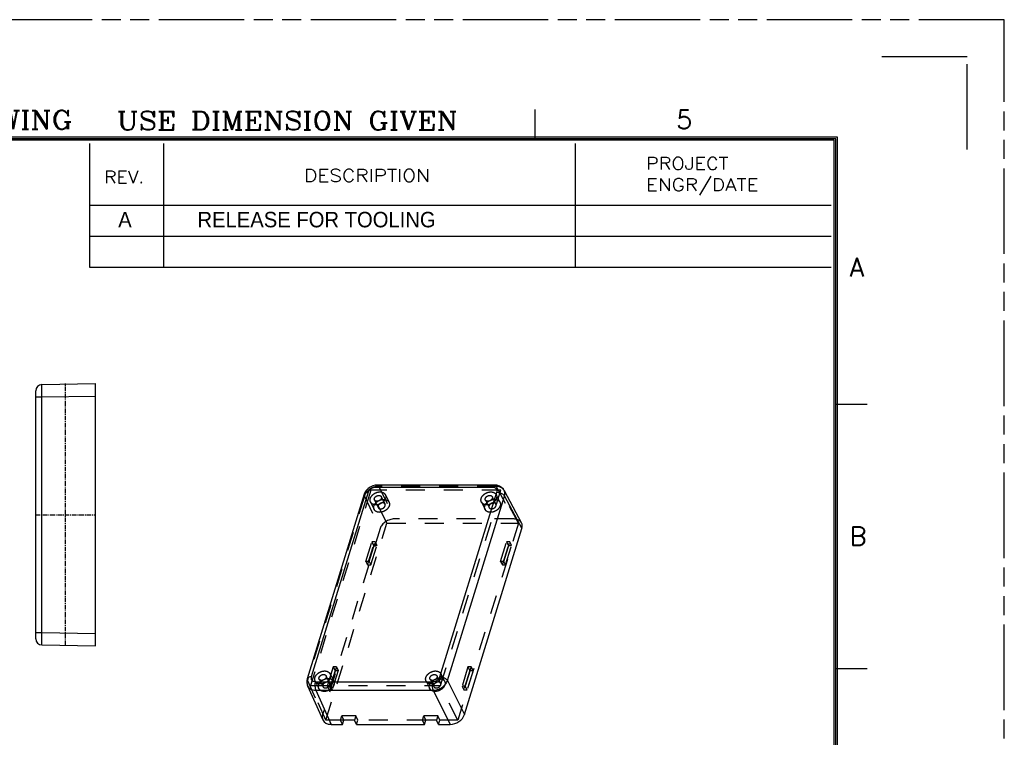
# Model space of a CAD drawing. Header units: millimetres. Extents: x 1261 to 1558, y 771 to 1231.
# Tile 49 of 105: x 1399 to 1558, y 865 to 981. Entities that reach past the tile are written whole.
import ezdxf
from ezdxf.enums import TextEntityAlignment as Align

# ---------------------------------------------------------------- set-up
doc = ezdxf.new("R2010")
doc.units = ezdxf.units.MM
doc.header["$LTSCALE"] = 30.734
for name, pattern in [('CENTER', [0.6, 0.375, -0.075, 0.075, -0.075]), ('HIDDEN', [0.2, 0.1, -0.1]), ('PHANTOM', [0.8, 0.45, -0.05, 0.1, -0.05, 0.1, -0.05])]:
    doc.linetypes.add(name, pattern=pattern)
doc.layers.get('0').update_dxf_attribs({"linetype": 'CONTINUOUS'})
doc.layers.get('Defpoints').update_dxf_attribs({"linetype": 'CONTINUOUS'})
doc.layers.add('DEFAULT_2', color=8, linetype='HIDDEN')
doc.layers.add('dim', color=82, linetype='CONTINUOUS', lineweight=9)
doc.styles.add('CENTURY', font='ROMANC.shx')
doc.styles.add('CHINESE', font='PMingLiU.ttf')
doc.styles.add('SIMPLEX', font='SIMPLEX.shx', dxfattribs={"width": 0.8})

msp = doc.modelspace()

# ---------------------------------------------------------------- linework, layer by layer
at = {"color": 3, "linetype": 'Continuous'}
for p, q in [((1482.38, 961.3), (1482.38, 966.3)), ((1536.1, 918.55), (1531.1, 918.55)), ((1536.1, 875.8), (1531.1, 875.8))]:
    msp.add_line(p, q, dxfattribs=at)
at = {"linetype": 'Continuous'}
for p, q in [((1531.28, 961.8), (1288.28, 961.8)), ((1531.03, 961.55), (1288.53, 961.55)), ((1530.78, 961.3), (1288.78, 961.3)), ((1410.28, 960.8), (1410.28, 940.8)), ((1422.28, 960.8), (1422.28, 940.8)), ((1488.88, 960.8), (1488.88, 940.8)), ((1530.78, 790.3), (1530.78, 961.3)), ((1531.03, 790.05), (1531.03, 961.55)), ((1531.28, 789.8), (1531.28, 961.8)), ((1410.28, 950.8), (1530.28, 950.8)), ((1410.28, 945.8), (1530.28, 945.8)), ((1410.28, 940.8), (1530.28, 940.8))]:
    msp.add_line(p, q, dxfattribs=at)
at = {"color": 7, "linetype": 'Continuous'}
for p, q in [((1401.6, 880.69), (1401.6, 920.79)), ((1402.58, 921.79), (1411.25, 921.94)), ((1411.25, 879.54), (1411.25, 921.94)), ((1401.6, 919.79), (1402.58, 919.79)), ((1402.58, 919.79), (1411.25, 919.94)), ((1402.58, 881.69), (1402.58, 919.79)), ((1455.08, 904.67), (1454.86, 904.33)), ((1455.37, 904.97), (1455.08, 904.67)), ((1455.72, 905.22), (1455.37, 904.97)), ((1456.12, 905.4), (1455.72, 905.22)), ((1456.53, 905.51), (1456.12, 905.4)), ((1456.86, 905.53), (1456.53, 905.51)), ((1475.53, 905.15), (1456.56, 905.15)), ((1475.83, 905.53), (1456.86, 905.53)), ((1476.21, 905.5), (1475.83, 905.53)), ((1476.62, 905.37), (1476.21, 905.5)), ((1476.97, 905.15), (1476.62, 905.37)), ((1477.25, 904.85), (1476.97, 905.15)), ((1477.36, 904.68), (1477.25, 904.85)), ((1477.36, 904.68), (1480.18, 899.4)), ((1454.74, 904.04), (1445.52, 874.2)), ((1455.39, 904.37), (1446.17, 874.53)), ((1454.86, 904.33), (1454.74, 904.04)), ((1466.98, 874.53), (1476.21, 904.37)), ((1468.2, 873.92), (1477.43, 903.76)), ((1477.43, 903.76), (1480.25, 898.49)), ((1470.95, 868.41), (1480.25, 898.49)), ((1401.6, 881.69), (1402.58, 881.69)), ((1402.58, 881.69), (1411.25, 881.54)), ((1402.58, 879.69), (1411.25, 879.54)), ((1445.46, 873.93), (1445.45, 873.56)), ((1445.45, 873.56), (1445.52, 873.22)), ((1445.52, 874.2), (1445.46, 873.93)), ((1445.52, 873.22), (1445.58, 873.07)), ((1445.58, 873.07), (1448.05, 867.56)), ((1446.85, 873.74), (1465.82, 873.74)), ((1468.2, 873.92), (1470.95, 868.41)), ((1446.91, 872.35), (1449.37, 866.84)), ((1446.91, 872.35), (1465.88, 872.35)), ((1465.88, 872.35), (1468.63, 866.84)), ((1449.37, 866.84), (1451.24, 866.84)), ((1453.19, 867.54), (1450.91, 867.54)), ((1451.24, 866.84), (1450.91, 867.54)), ((1451.24, 866.84), (1451.45, 867.53)), ((1451.45, 867.53), (1451.45, 867.54)), ((1453.52, 866.84), (1453.19, 867.54)), ((1453.52, 866.84), (1464.48, 866.84)), ((1466.43, 867.54), (1464.15, 867.54)), ((1464.48, 866.84), (1464.15, 867.54)), ((1464.48, 866.84), (1464.69, 867.53)), ((1464.69, 867.53), (1464.69, 867.54)), ((1466.76, 866.84), (1466.43, 867.54)), ((1466.76, 866.84), (1468.63, 866.84))]:
    msp.add_line(p, q, dxfattribs=at)
at = {"color": 1, "linetype": 'CENTER', "ltscale": 0.063802}
for p, q in [((1406.42, 879.54), (1406.42, 921.94)), ((1401.6, 900.74), (1411.25, 900.74))]:
    msp.add_line(p, q, dxfattribs=at)
at = {"color": 7, "linetype": 'Continuous'}
for centre, start, end in [((1402.6, 920.79), 91, 180), ((1402.6, 880.69), 180, 269)]:
    msp.add_arc(centre, 1, start, end, dxfattribs=at)
for centre, ratio, start_param, end_param in [((1478.4, 898.49), 0.721287, -0.59731, 0.025437), ((1469.11, 868.41), 0.721696, -2.167751, -0.59726), ((1449.86, 868.41), 0.721287, 3.116384, 4.114774)]:
    msp.add_ellipse(centre, major_axis=(1.8, 0.88), ratio=ratio, start_param=start_param, end_param=end_param, dxfattribs=at)
for points, knots in [([(1402.58, 919.79), (1402.58, 919.92), (1402.58, 920.17), (1402.57, 920.54), (1402.57, 920.84), (1402.57, 921.05), (1402.57, 921.2), (1402.57, 921.33), (1402.57, 921.45), (1402.57, 921.55), (1402.57, 921.63), (1402.57, 921.69), (1402.58, 921.73), (1402.58, 921.75), (1402.58, 921.77), (1402.58, 921.78), (1402.58, 921.78), (1402.58, 921.79), (1402.58, 921.79)], [0, 0, 0, 0, 0.195056, 0.382613, 0.555467, 0.634274, 0.706977, 0.772867, 0.831322, 0.881766, 0.923729, 0.956792, 0.96989, 0.980653, 0.989053, 0.995075, 0.998715, 1, 1, 1, 1]), ([(1456.56, 905.15), (1456.43, 905.15), (1456.24, 905.12), (1456, 905.03), (1455.68, 904.84), (1455.46, 904.6), (1455.39, 904.37)], [0, 0, 0, 0, 0.254722, 0.387285, 0.519952, 1, 1, 1, 1]), ([(1456.56, 905.15), (1456.57, 905.21), (1456.61, 905.31), (1456.68, 905.43), (1456.76, 905.51), (1456.83, 905.53), (1456.86, 905.53)], [0, 0, 0, 0, 0.3325, 0.607154, 0.823608, 1, 1, 1, 1]), ([(1475.53, 905.15), (1475.54, 905.21), (1475.58, 905.31), (1475.65, 905.43), (1475.73, 905.51), (1475.8, 905.53), (1475.83, 905.53)], [0, 0, 0, 0, 0.3325, 0.607154, 0.823608, 1, 1, 1, 1]), ([(1476.21, 904.37), (1476.24, 904.47), (1476.25, 904.62), (1476.19, 904.81), (1476.11, 904.93), (1476, 905.03), (1475.81, 905.13), (1475.64, 905.15), (1475.53, 905.15)], [0, 0, 0, 0, 0.245307, 0.361322, 0.477167, 0.596747, 0.723097, 1, 1, 1, 1]), ([(1477.43, 903.76), (1477.47, 903.91), (1477.51, 904.16), (1477.45, 904.47), (1477.4, 904.61), (1477.36, 904.68)], [0, 0, 0, 0, 0.516562, 0.760631, 1, 1, 1, 1]), ([(1455.39, 904.37), (1455.31, 904.37), (1455.17, 904.36), (1454.97, 904.3), (1454.82, 904.19), (1454.76, 904.09), (1454.74, 904.04)], [0, 0, 0, 0, 0.303747, 0.569975, 0.797786, 1, 1, 1, 1]), ([(1476.21, 904.37), (1476.33, 904.37), (1476.58, 904.34), (1476.94, 904.21), (1477.23, 904.02), (1477.38, 903.85), (1477.43, 903.76)], [0, 0, 0, 0, 0.26392, 0.535218, 0.787313, 1, 1, 1, 1]), ([(1402.58, 879.69), (1402.58, 879.69), (1402.58, 879.7), (1402.58, 879.7), (1402.58, 879.72), (1402.58, 879.73), (1402.58, 879.75), (1402.57, 879.79), (1402.57, 879.85), (1402.57, 879.93), (1402.57, 880.03), (1402.57, 880.15), (1402.57, 880.28), (1402.57, 880.43), (1402.57, 880.64), (1402.57, 880.94), (1402.58, 881.31), (1402.58, 881.56), (1402.58, 881.69)], [0, 0, 0, 0, 0.001285, 0.004925, 0.010947, 0.019346, 0.03011, 0.043208, 0.076271, 0.118234, 0.168678, 0.227133, 0.293023, 0.365726, 0.444533, 0.617387, 0.804944, 1, 1, 1, 1]), ([(1446.17, 874.53), (1446.09, 874.53), (1445.94, 874.51), (1445.75, 874.45), (1445.6, 874.35), (1445.54, 874.25), (1445.52, 874.2)], [0, 0, 0, 0, 0.303759, 0.569987, 0.797788, 1, 1, 1, 1]), ([(1446.17, 874.53), (1446.14, 874.43), (1446.13, 874.28), (1446.18, 874.09), (1446.26, 873.97), (1446.38, 873.87), (1446.57, 873.77), (1446.74, 873.74), (1446.85, 873.74)], [0, 0, 0, 0, 0.245307, 0.361322, 0.477167, 0.596747, 0.723097, 1, 1, 1, 1]), ([(1465.82, 873.74), (1465.95, 873.74), (1466.14, 873.78), (1466.38, 873.87), (1466.69, 874.05), (1466.91, 874.3), (1466.98, 874.53)], [0, 0, 0, 0, 0.254722, 0.387285, 0.519952, 1, 1, 1, 1]), ([(1466.98, 874.53), (1467.11, 874.53), (1467.36, 874.49), (1467.72, 874.37), (1468.01, 874.18), (1468.16, 874.01), (1468.2, 873.92)], [0, 0, 0, 0, 0.26392, 0.535218, 0.787313, 1, 1, 1, 1]), ([(1445.58, 873.07), (1445.63, 872.96), (1445.77, 872.75), (1446.08, 872.52), (1446.47, 872.38), (1446.76, 872.35), (1446.91, 872.35)], [0, 0, 0, 0, 0.226302, 0.464068, 0.721231, 1, 1, 1, 1]), ([(1446.85, 873.74), (1446.81, 873.63), (1446.77, 873.39), (1446.76, 873.02), (1446.8, 872.67), (1446.86, 872.44), (1446.91, 872.35)], [0, 0, 0, 0, 0.246569, 0.51766, 0.779383, 1, 1, 1, 1]), ([(1465.82, 873.74), (1465.79, 873.63), (1465.74, 873.39), (1465.73, 873.02), (1465.77, 872.67), (1465.83, 872.44), (1465.88, 872.35)], [0, 0, 0, 0, 0.246569, 0.51766, 0.779383, 1, 1, 1, 1]), ([(1465.88, 872.35), (1466.13, 872.35), (1466.64, 872.44), (1467.33, 872.78), (1467.89, 873.28), (1468.14, 873.7), (1468.2, 873.92)], [0, 0, 0, 0, 0.253131, 0.516415, 0.77055, 1, 1, 1, 1])]:
    msp.add_open_spline(points, degree=3, knots=knots, dxfattribs=at)
at = {"layer": 'DEFAULT_2', "color": 8, "linetype": 'HIDDEN'}
for p, q in [((1455.82, 904.71), (1446.05, 873.1)), ((1458.39, 899.37), (1455.82, 904.71)), ((1476.86, 904.71), (1455.82, 904.71)), ((1457.1, 905.33), (1459.64, 900.06)), ((1476.07, 905.33), (1457.1, 905.33)), ((1467.09, 873.1), (1476.86, 904.71)), ((1476.07, 905.33), (1478.89, 900.06)), ((1479.71, 899.37), (1476.86, 904.71)), ((1454.77, 903.76), (1445.55, 873.92)), ((1454.77, 903.76), (1457.31, 898.49)), ((1456.41, 903.12), (1457.01, 901.9)), ((1457.51, 903.66), (1458.11, 902.44)), ((1458.16, 903.98), (1458.76, 902.76)), ((1474.35, 903.12), (1474.94, 901.9)), ((1475.45, 903.66), (1476.04, 902.44)), ((1476.1, 903.98), (1476.69, 902.76)), ((1455.76, 902.8), (1456.36, 901.58)), ((1473.7, 902.8), (1474.29, 901.58)), ((1478.89, 900.06), (1459.64, 900.06)), ((1457.31, 898.49), (1448.02, 868.41)), ((1448.55, 867.53), (1458.39, 899.37)), ((1458.39, 899.37), (1479.71, 899.37)), ((1479.71, 899.37), (1469.87, 867.53)), ((1455.01, 893.19), (1455.98, 896.33)), ((1455.3, 892.62), (1456.26, 895.75)), ((1455.54, 893.19), (1456.51, 896.33)), ((1455.81, 892.62), (1456.78, 895.75)), ((1455.98, 896.33), (1456.26, 895.75)), ((1456.51, 896.33), (1455.98, 896.33)), ((1456.26, 895.75), (1456.78, 895.75)), ((1456.51, 896.33), (1456.78, 895.75)), ((1476.8, 893.19), (1477.77, 896.33)), ((1477.1, 892.62), (1478.07, 895.75)), ((1477.33, 893.19), (1478.3, 896.33)), ((1477.61, 892.62), (1478.58, 895.75)), ((1478.3, 896.33), (1477.77, 896.33)), ((1477.77, 896.33), (1478.07, 895.75)), ((1478.07, 895.75), (1478.58, 895.75)), ((1478.58, 895.75), (1478.3, 896.33)), ((1455.01, 893.19), (1455.3, 892.62)), ((1455.54, 893.19), (1455.01, 893.19)), ((1455.3, 892.62), (1455.81, 892.62)), ((1455.54, 893.19), (1455.81, 892.62)), ((1477.33, 893.19), (1476.8, 893.19)), ((1476.8, 893.19), (1477.1, 892.62)), ((1477.1, 892.62), (1477.61, 892.62)), ((1477.61, 892.62), (1477.33, 893.19)), ((1449.74, 876.13), (1448.77, 873)), ((1450.27, 876.13), (1449.3, 873)), ((1449.74, 876.13), (1450.02, 875.56)), ((1450.27, 876.13), (1449.74, 876.13)), ((1450.27, 876.13), (1450.54, 875.56)), ((1471.53, 876.13), (1470.56, 873)), ((1472.06, 876.13), (1471.09, 873)), ((1472.06, 876.13), (1471.53, 876.13)), ((1471.53, 876.13), (1471.83, 875.56)), ((1472.34, 875.56), (1472.06, 876.13)), ((1448.56, 874.69), (1449.16, 873.48)), ((1450.02, 875.56), (1449.06, 872.42)), ((1449.21, 875.01), (1449.81, 873.8)), ((1450.54, 875.56), (1449.57, 872.42)), ((1450.02, 875.56), (1450.54, 875.56)), ((1466.5, 874.69), (1467.09, 873.48)), ((1467.15, 875.01), (1467.74, 873.8)), ((1471.83, 875.56), (1470.86, 872.42)), ((1472.34, 875.56), (1471.37, 872.42)), ((1471.83, 875.56), (1472.34, 875.56)), ((1445.55, 873.92), (1448.02, 868.41)), ((1448.55, 867.53), (1446.05, 873.1)), ((1446.05, 873.1), (1467.09, 873.1)), ((1446.81, 873.83), (1447.41, 872.62)), ((1447.46, 874.15), (1448.06, 872.94)), ((1448.77, 873), (1449.06, 872.42)), ((1449.3, 873), (1448.77, 873)), ((1449.3, 873), (1449.57, 872.42)), ((1464.75, 873.83), (1465.34, 872.62)), ((1465.4, 874.15), (1465.99, 872.94)), ((1469.87, 867.53), (1467.09, 873.1)), ((1471.09, 873), (1470.56, 873)), ((1470.56, 873), (1470.86, 872.42)), ((1471.37, 872.42), (1471.09, 873)), ((1449.06, 872.42), (1449.57, 872.42)), ((1470.86, 872.42), (1471.37, 872.42)), ((1450.91, 867.54), (1451.12, 868.23)), ((1453.4, 868.23), (1451.12, 868.23)), ((1451.45, 867.54), (1451.12, 868.23)), ((1453.4, 868.23), (1453.19, 867.54)), ((1453.73, 867.53), (1453.4, 868.23)), ((1464.15, 867.54), (1464.36, 868.23)), ((1466.64, 868.23), (1464.36, 868.23)), ((1464.69, 867.54), (1464.36, 868.23)), ((1466.64, 868.23), (1466.43, 867.54)), ((1466.97, 867.53), (1466.64, 868.23)), ((1451.45, 867.53), (1448.55, 867.53)), ((1453.52, 866.84), (1453.73, 867.53)), ((1464.69, 867.53), (1453.73, 867.53)), ((1466.76, 866.84), (1466.97, 867.53)), ((1469.87, 867.53), (1466.97, 867.53))]:
    msp.add_line(p, q, dxfattribs=at)
for centre, ratio, start_param, end_param in [((1459.15, 898.49), 0.721696, 0.973841, 2.544333), ((1478.4, 898.49), 0.721287, 0.025437, 0.973182), ((1449.86, 868.41), 0.721287, 2.544283, 3.116384)]:
    msp.add_ellipse(centre, major_axis=(1.8, 0.88), ratio=ratio, start_param=start_param, end_param=end_param, dxfattribs=at)
for points, knots in [([(1457.1, 905.33), (1456.85, 905.33), (1456.33, 905.24), (1455.64, 904.91), (1455.08, 904.41), (1454.84, 903.98), (1454.77, 903.76)], [0, 0, 0, 0, 0.253247, 0.515898, 0.769663, 1, 1, 1, 1]), ([(1456.86, 905.53), (1456.88, 905.53), (1456.93, 905.52), (1456.99, 905.48), (1457.05, 905.41), (1457.08, 905.36), (1457.1, 905.33)], [0, 0, 0, 0, 0.197037, 0.420186, 0.686138, 1, 1, 1, 1]), ([(1475.83, 905.53), (1475.85, 905.53), (1475.9, 905.52), (1475.96, 905.48), (1476.02, 905.41), (1476.05, 905.36), (1476.07, 905.33)], [0, 0, 0, 0, 0.197038, 0.420198, 0.686153, 1, 1, 1, 1]), ([(1477.36, 904.68), (1477.31, 904.78), (1477.16, 904.97), (1476.85, 905.18), (1476.48, 905.3), (1476.21, 905.33), (1476.07, 905.33)], [0, 0, 0, 0, 0.22741, 0.466042, 0.722864, 1, 1, 1, 1]), ([(1454.74, 904.04), (1454.73, 904), (1454.72, 903.9), (1454.75, 903.81), (1454.77, 903.76)], [0, 0, 0, 0, 0.475776, 1, 1, 1, 1]), ([(1455.76, 902.8), (1455.72, 902.88), (1455.67, 903.08), (1455.7, 903.29), (1455.73, 903.39)], [0, 0, 0, 0, 0.482565, 1, 1, 1, 1]), ([(1455.73, 903.39), (1455.8, 903.63), (1456.06, 903.96), (1456.51, 904.25), (1456.9, 904.4), (1457.3, 904.45), (1457.67, 904.4), (1457.93, 904.26), (1458.08, 904.11), (1458.14, 904.02), (1458.16, 903.98)], [0, 0, 0, 0, 0.251194, 0.390446, 0.530103, 0.663682, 0.786391, 0.897009, 0.949074, 1, 1, 1, 1]), ([(1458.19, 903.39), (1458.12, 903.14), (1457.86, 902.81), (1457.42, 902.52), (1457.02, 902.37), (1456.62, 902.32), (1456.25, 902.37), (1455.99, 902.51), (1455.84, 902.66), (1455.78, 902.75), (1455.76, 902.8)], [0, 0, 0, 0, 0.251194, 0.390446, 0.530103, 0.663682, 0.786391, 0.897009, 0.949074, 1, 1, 1, 1]), ([(1456.32, 902.17), (1456.4, 902.42), (1456.65, 902.75), (1457.1, 903.04), (1457.49, 903.19), (1457.89, 903.24), (1458.26, 903.19), (1458.57, 903.03), (1458.71, 902.86), (1458.76, 902.76)], [0, 0, 0, 0, 0.251344, 0.390679, 0.530418, 0.664076, 0.786859, 0.897545, 1, 1, 1, 1]), ([(1456.41, 903.12), (1456.39, 903.16), (1456.37, 903.25), (1456.38, 903.34), (1456.4, 903.39)], [0, 0, 0, 0, 0.482642, 1, 1, 1, 1]), ([(1456.4, 903.39), (1456.43, 903.5), (1456.55, 903.65), (1456.75, 903.78), (1456.93, 903.85), (1457.12, 903.87), (1457.29, 903.85), (1457.43, 903.78), (1457.49, 903.7), (1457.51, 903.66)], [0, 0, 0, 0, 0.25133, 0.390655, 0.530391, 0.664054, 0.786847, 0.897546, 1, 1, 1, 1]), ([(1457.53, 903.39), (1457.49, 903.28), (1457.37, 903.12), (1457.17, 902.99), (1456.99, 902.92), (1456.81, 902.9), (1456.64, 902.92), (1456.5, 903), (1456.43, 903.07), (1456.41, 903.12)], [0, 0, 0, 0, 0.25133, 0.390655, 0.530391, 0.664054, 0.786847, 0.897546, 1, 1, 1, 1]), ([(1457.51, 903.66), (1457.53, 903.62), (1457.55, 903.52), (1457.54, 903.43), (1457.53, 903.39)], [0, 0, 0, 0, 0.482642, 1, 1, 1, 1]), ([(1458.16, 903.98), (1458.2, 903.89), (1458.25, 903.69), (1458.22, 903.49), (1458.19, 903.39)], [0, 0, 0, 0, 0.482565, 1, 1, 1, 1]), ([(1473.7, 902.8), (1473.66, 902.88), (1473.61, 903.08), (1473.64, 903.29), (1473.67, 903.39)], [0, 0, 0, 0, 0.482565, 1, 1, 1, 1]), ([(1473.67, 903.39), (1473.74, 903.63), (1474, 903.96), (1474.44, 904.25), (1474.84, 904.4), (1475.24, 904.45), (1475.61, 904.4), (1475.87, 904.26), (1476.02, 904.11), (1476.08, 904.02), (1476.1, 903.98)], [0, 0, 0, 0, 0.251194, 0.390446, 0.530103, 0.663682, 0.786391, 0.897009, 0.949074, 1, 1, 1, 1]), ([(1476.13, 903.39), (1476.06, 903.14), (1475.8, 902.81), (1475.35, 902.52), (1474.96, 902.37), (1474.56, 902.32), (1474.19, 902.37), (1473.93, 902.51), (1473.78, 902.66), (1473.72, 902.75), (1473.7, 902.8)], [0, 0, 0, 0, 0.251194, 0.390446, 0.530103, 0.663682, 0.786391, 0.897009, 0.949074, 1, 1, 1, 1]), ([(1474.26, 902.17), (1474.34, 902.42), (1474.59, 902.75), (1475.04, 903.04), (1475.43, 903.19), (1475.83, 903.24), (1476.2, 903.19), (1476.51, 903.03), (1476.65, 902.86), (1476.69, 902.76)], [0, 0, 0, 0, 0.251344, 0.390679, 0.530418, 0.664076, 0.786859, 0.897545, 1, 1, 1, 1]), ([(1474.35, 903.12), (1474.33, 903.16), (1474.31, 903.25), (1474.32, 903.34), (1474.34, 903.39)], [0, 0, 0, 0, 0.482642, 1, 1, 1, 1]), ([(1474.34, 903.39), (1474.37, 903.5), (1474.49, 903.65), (1474.69, 903.78), (1474.87, 903.85), (1475.05, 903.87), (1475.22, 903.85), (1475.36, 903.78), (1475.43, 903.7), (1475.45, 903.66)], [0, 0, 0, 0, 0.25133, 0.390655, 0.530391, 0.664054, 0.786847, 0.897546, 1, 1, 1, 1]), ([(1475.46, 903.39), (1475.43, 903.28), (1475.31, 903.12), (1475.11, 902.99), (1474.93, 902.92), (1474.75, 902.9), (1474.58, 902.92), (1474.43, 903), (1474.37, 903.07), (1474.35, 903.12)], [0, 0, 0, 0, 0.25133, 0.390655, 0.530391, 0.664054, 0.786847, 0.897546, 1, 1, 1, 1]), ([(1475.45, 903.66), (1475.47, 903.62), (1475.49, 903.52), (1475.48, 903.43), (1475.46, 903.39)], [0, 0, 0, 0, 0.482642, 1, 1, 1, 1]), ([(1476.1, 903.98), (1476.14, 903.89), (1476.19, 903.69), (1476.16, 903.49), (1476.13, 903.39)], [0, 0, 0, 0, 0.482565, 1, 1, 1, 1]), ([(1456.36, 901.59), (1456.31, 901.67), (1456.26, 901.87), (1456.29, 902.08), (1456.32, 902.17)], [0, 0, 0, 0, 0.482585, 1, 1, 1, 1]), ([(1458.79, 902.17), (1458.71, 901.93), (1458.46, 901.6), (1458.01, 901.31), (1457.62, 901.16), (1457.22, 901.11), (1456.85, 901.16), (1456.54, 901.32), (1456.4, 901.49), (1456.36, 901.59)], [0, 0, 0, 0, 0.251344, 0.390679, 0.530418, 0.664076, 0.786859, 0.897545, 1, 1, 1, 1]), ([(1456.99, 902.17), (1456.98, 902.13), (1456.96, 902.04), (1456.99, 901.94), (1457.01, 901.9)], [0, 0, 0, 0, 0.517232, 1, 1, 1, 1]), ([(1458.11, 902.44), (1458.09, 902.49), (1458.02, 902.57), (1457.88, 902.64), (1457.71, 902.66), (1457.53, 902.64), (1457.35, 902.57), (1457.14, 902.44), (1457.03, 902.28), (1456.99, 902.17)], [0, 0, 0, 0, 0.102446, 0.213149, 0.335945, 0.469606, 0.609344, 0.748656, 1, 1, 1, 1]), ([(1457.01, 901.9), (1457.03, 901.86), (1457.09, 901.78), (1457.23, 901.71), (1457.4, 901.69), (1457.59, 901.71), (1457.77, 901.78), (1457.97, 901.91), (1458.09, 902.06), (1458.12, 902.17)], [0, 0, 0, 0, 0.102446, 0.213149, 0.335945, 0.469606, 0.609344, 0.748656, 1, 1, 1, 1]), ([(1458.12, 902.17), (1458.13, 902.22), (1458.15, 902.31), (1458.13, 902.4), (1458.11, 902.44)], [0, 0, 0, 0, 0.517232, 1, 1, 1, 1]), ([(1458.76, 902.76), (1458.8, 902.68), (1458.85, 902.48), (1458.82, 902.27), (1458.79, 902.17)], [0, 0, 0, 0, 0.482585, 1, 1, 1, 1]), ([(1474.29, 901.59), (1474.25, 901.67), (1474.2, 901.87), (1474.23, 902.08), (1474.26, 902.17)], [0, 0, 0, 0, 0.482585, 1, 1, 1, 1]), ([(1476.73, 902.17), (1476.65, 901.93), (1476.4, 901.6), (1475.95, 901.31), (1475.56, 901.16), (1475.16, 901.11), (1474.79, 901.16), (1474.48, 901.32), (1474.34, 901.49), (1474.29, 901.59)], [0, 0, 0, 0, 0.251344, 0.390679, 0.530418, 0.664076, 0.786859, 0.897545, 1, 1, 1, 1]), ([(1474.93, 902.17), (1474.92, 902.13), (1474.9, 902.04), (1474.92, 901.94), (1474.94, 901.9)], [0, 0, 0, 0, 0.517232, 1, 1, 1, 1]), ([(1476.04, 902.44), (1476.02, 902.49), (1475.96, 902.57), (1475.82, 902.64), (1475.65, 902.66), (1475.47, 902.64), (1475.29, 902.57), (1475.08, 902.44), (1474.96, 902.28), (1474.93, 902.17)], [0, 0, 0, 0, 0.102446, 0.213149, 0.335945, 0.469606, 0.609344, 0.748656, 1, 1, 1, 1]), ([(1474.94, 901.9), (1474.97, 901.86), (1475.03, 901.78), (1475.17, 901.71), (1475.34, 901.69), (1475.52, 901.71), (1475.7, 901.78), (1475.91, 901.91), (1476.02, 902.06), (1476.06, 902.17)], [0, 0, 0, 0, 0.102446, 0.213149, 0.335945, 0.469606, 0.609344, 0.748656, 1, 1, 1, 1]), ([(1476.06, 902.17), (1476.07, 902.22), (1476.09, 902.31), (1476.06, 902.4), (1476.04, 902.44)], [0, 0, 0, 0, 0.517232, 1, 1, 1, 1]), ([(1476.69, 902.76), (1476.74, 902.68), (1476.79, 902.48), (1476.76, 902.27), (1476.73, 902.17)], [0, 0, 0, 0, 0.482585, 1, 1, 1, 1]), ([(1446.81, 873.83), (1446.77, 873.92), (1446.72, 874.12), (1446.75, 874.32), (1446.78, 874.42)], [0, 0, 0, 0, 0.482565, 1, 1, 1, 1]), ([(1446.78, 874.42), (1446.85, 874.66), (1447.11, 875), (1447.56, 875.29), (1447.95, 875.44), (1448.35, 875.49), (1448.72, 875.43), (1448.98, 875.3), (1449.13, 875.15), (1449.19, 875.06), (1449.21, 875.01)], [0, 0, 0, 0, 0.251194, 0.390446, 0.530103, 0.663682, 0.786391, 0.897009, 0.949074, 1, 1, 1, 1]), ([(1449.24, 874.42), (1449.17, 874.18), (1448.91, 873.85), (1448.47, 873.55), (1448.07, 873.41), (1447.67, 873.36), (1447.3, 873.41), (1447.04, 873.55), (1446.89, 873.7), (1446.83, 873.79), (1446.81, 873.83)], [0, 0, 0, 0, 0.251194, 0.390446, 0.530103, 0.663682, 0.786391, 0.897009, 0.949074, 1, 1, 1, 1]), ([(1447.46, 874.15), (1447.44, 874.19), (1447.42, 874.28), (1447.43, 874.38), (1447.45, 874.42)], [0, 0, 0, 0, 0.482642, 1, 1, 1, 1]), ([(1447.45, 874.42), (1447.48, 874.53), (1447.6, 874.69), (1447.8, 874.82), (1447.98, 874.89), (1448.17, 874.91), (1448.33, 874.89), (1448.48, 874.81), (1448.54, 874.74), (1448.56, 874.69)], [0, 0, 0, 0, 0.25133, 0.390655, 0.530391, 0.664054, 0.786847, 0.897546, 1, 1, 1, 1]), ([(1448.58, 874.42), (1448.54, 874.31), (1448.42, 874.16), (1448.22, 874.03), (1448.04, 873.96), (1447.86, 873.94), (1447.69, 873.96), (1447.55, 874.03), (1447.48, 874.11), (1447.46, 874.15)], [0, 0, 0, 0, 0.25133, 0.390655, 0.530391, 0.664054, 0.786847, 0.897546, 1, 1, 1, 1]), ([(1448.56, 874.69), (1448.58, 874.65), (1448.6, 874.56), (1448.59, 874.47), (1448.58, 874.42)], [0, 0, 0, 0, 0.482642, 1, 1, 1, 1]), ([(1449.21, 875.01), (1449.25, 874.93), (1449.3, 874.72), (1449.27, 874.52), (1449.24, 874.42)], [0, 0, 0, 0, 0.482565, 1, 1, 1, 1]), ([(1464.75, 873.83), (1464.71, 873.92), (1464.66, 874.12), (1464.69, 874.32), (1464.72, 874.42)], [0, 0, 0, 0, 0.482565, 1, 1, 1, 1]), ([(1464.72, 874.42), (1464.79, 874.66), (1465.05, 875), (1465.49, 875.29), (1465.89, 875.44), (1466.29, 875.49), (1466.66, 875.43), (1466.92, 875.3), (1467.07, 875.15), (1467.13, 875.06), (1467.15, 875.01)], [0, 0, 0, 0, 0.251194, 0.390446, 0.530103, 0.663682, 0.786391, 0.897009, 0.949074, 1, 1, 1, 1]), ([(1467.18, 874.42), (1467.11, 874.18), (1466.85, 873.85), (1466.4, 873.55), (1466.01, 873.41), (1465.61, 873.36), (1465.24, 873.41), (1464.98, 873.55), (1464.83, 873.7), (1464.77, 873.79), (1464.75, 873.83)], [0, 0, 0, 0, 0.251194, 0.390446, 0.530103, 0.663682, 0.786391, 0.897009, 0.949074, 1, 1, 1, 1]), ([(1465.4, 874.15), (1465.38, 874.19), (1465.36, 874.28), (1465.37, 874.38), (1465.38, 874.42)], [0, 0, 0, 0, 0.482642, 1, 1, 1, 1]), ([(1465.38, 874.42), (1465.42, 874.53), (1465.54, 874.69), (1465.74, 874.82), (1465.92, 874.89), (1466.1, 874.91), (1466.27, 874.89), (1466.41, 874.81), (1466.48, 874.74), (1466.5, 874.69)], [0, 0, 0, 0, 0.25133, 0.390655, 0.530391, 0.664054, 0.786847, 0.897546, 1, 1, 1, 1]), ([(1466.51, 874.42), (1466.48, 874.31), (1466.36, 874.16), (1466.16, 874.03), (1465.98, 873.96), (1465.79, 873.94), (1465.63, 873.96), (1465.48, 874.03), (1465.42, 874.11), (1465.4, 874.15)], [0, 0, 0, 0, 0.25133, 0.390655, 0.530391, 0.664054, 0.786847, 0.897546, 1, 1, 1, 1]), ([(1466.5, 874.69), (1466.52, 874.65), (1466.54, 874.56), (1466.53, 874.47), (1466.51, 874.42)], [0, 0, 0, 0, 0.482642, 1, 1, 1, 1]), ([(1467.15, 875.01), (1467.19, 874.93), (1467.24, 874.72), (1467.21, 874.52), (1467.18, 874.42)], [0, 0, 0, 0, 0.482565, 1, 1, 1, 1]), ([(1445.55, 873.92), (1445.5, 873.77), (1445.46, 873.49), (1445.52, 873.2), (1445.58, 873.07)], [0, 0, 0, 0, 0.516865, 1, 1, 1, 1]), ([(1445.52, 874.2), (1445.51, 874.16), (1445.5, 874.06), (1445.53, 873.96), (1445.55, 873.92)], [0, 0, 0, 0, 0.475783, 1, 1, 1, 1]), ([(1447.41, 872.62), (1447.36, 872.71), (1447.31, 872.91), (1447.34, 873.11), (1447.37, 873.21)], [0, 0, 0, 0, 0.482585, 1, 1, 1, 1]), ([(1447.37, 873.21), (1447.45, 873.45), (1447.7, 873.79), (1448.15, 874.08), (1448.54, 874.23), (1448.94, 874.28), (1449.31, 874.22), (1449.62, 874.06), (1449.76, 873.89), (1449.81, 873.8)], [0, 0, 0, 0, 0.251344, 0.390679, 0.530418, 0.664076, 0.786859, 0.897545, 1, 1, 1, 1]), ([(1449.84, 873.21), (1449.76, 872.97), (1449.51, 872.64), (1449.06, 872.34), (1448.67, 872.19), (1448.27, 872.15), (1447.9, 872.2), (1447.59, 872.36), (1447.45, 872.53), (1447.41, 872.62)], [0, 0, 0, 0, 0.251344, 0.390679, 0.530418, 0.664076, 0.786859, 0.897545, 1, 1, 1, 1]), ([(1448.04, 873.21), (1448.03, 873.17), (1448.01, 873.07), (1448.04, 872.98), (1448.06, 872.94)], [0, 0, 0, 0, 0.517232, 1, 1, 1, 1]), ([(1449.16, 873.48), (1449.13, 873.52), (1449.07, 873.6), (1448.93, 873.67), (1448.76, 873.7), (1448.58, 873.68), (1448.4, 873.61), (1448.19, 873.47), (1448.08, 873.32), (1448.04, 873.21)], [0, 0, 0, 0, 0.102446, 0.213149, 0.335945, 0.469606, 0.609344, 0.748656, 1, 1, 1, 1]), ([(1448.06, 872.94), (1448.08, 872.9), (1448.14, 872.82), (1448.28, 872.75), (1448.45, 872.72), (1448.63, 872.75), (1448.81, 872.81), (1449.02, 872.95), (1449.14, 873.1), (1449.17, 873.21)], [0, 0, 0, 0, 0.102446, 0.213149, 0.335945, 0.469606, 0.609344, 0.748656, 1, 1, 1, 1]), ([(1449.17, 873.21), (1449.18, 873.26), (1449.2, 873.35), (1449.18, 873.44), (1449.16, 873.48)], [0, 0, 0, 0, 0.517232, 1, 1, 1, 1]), ([(1449.81, 873.8), (1449.85, 873.71), (1449.9, 873.51), (1449.87, 873.31), (1449.84, 873.21)], [0, 0, 0, 0, 0.482585, 1, 1, 1, 1]), ([(1465.34, 872.62), (1465.3, 872.71), (1465.25, 872.91), (1465.28, 873.11), (1465.31, 873.21)], [0, 0, 0, 0, 0.482585, 1, 1, 1, 1]), ([(1465.31, 873.21), (1465.39, 873.45), (1465.64, 873.79), (1466.09, 874.08), (1466.48, 874.23), (1466.88, 874.28), (1467.25, 874.22), (1467.56, 874.06), (1467.7, 873.89), (1467.74, 873.8)], [0, 0, 0, 0, 0.251344, 0.390679, 0.530418, 0.664076, 0.786859, 0.897545, 1, 1, 1, 1]), ([(1467.78, 873.21), (1467.72, 873.03), (1467.56, 872.78), (1467.27, 872.52), (1467, 872.35), (1466.71, 872.23), (1466.32, 872.15), (1466.02, 872.16), (1465.84, 872.22)], [0, 0, 0, 0, 0.235231, 0.364503, 0.497633, 0.631119, 0.761435, 1, 1, 1, 1]), ([(1465.98, 873.21), (1465.97, 873.17), (1465.95, 873.07), (1465.97, 872.98), (1465.99, 872.94)], [0, 0, 0, 0, 0.517232, 1, 1, 1, 1]), ([(1467.09, 873.48), (1467.07, 873.52), (1467.01, 873.6), (1466.87, 873.67), (1466.7, 873.7), (1466.51, 873.68), (1466.33, 873.61), (1466.13, 873.47), (1466.01, 873.32), (1465.98, 873.21)], [0, 0, 0, 0, 0.102446, 0.213149, 0.335945, 0.469606, 0.609344, 0.748656, 1, 1, 1, 1]), ([(1465.99, 872.94), (1466.01, 872.9), (1466.08, 872.82), (1466.22, 872.75), (1466.39, 872.72), (1466.57, 872.75), (1466.75, 872.81), (1466.96, 872.95), (1467.07, 873.1), (1467.11, 873.21)], [0, 0, 0, 0, 0.102446, 0.213149, 0.335945, 0.469606, 0.609344, 0.748656, 1, 1, 1, 1]), ([(1467.11, 873.21), (1467.12, 873.26), (1467.14, 873.35), (1467.11, 873.44), (1467.09, 873.48)], [0, 0, 0, 0, 0.517232, 1, 1, 1, 1]), ([(1467.74, 873.8), (1467.79, 873.71), (1467.84, 873.51), (1467.81, 873.31), (1467.78, 873.21)], [0, 0, 0, 0, 0.482585, 1, 1, 1, 1]), ([(1465.84, 872.22), (1465.73, 872.25), (1465.53, 872.35), (1465.39, 872.53), (1465.34, 872.62)], [0, 0, 0, 0, 0.519752, 1, 1, 1, 1])]:
    msp.add_open_spline(points, degree=3, knots=knots, dxfattribs=at)
at = {"layer": 'Defpoints', "color": 2, "linetype": 'PHANTOM'}
msp.add_lwpolyline([(1261.28, 770.8), (1558.28, 770.8), (1558.28, 980.8), (1261.28, 980.8)], close=True, dxfattribs=at)
msp.add_lwpolyline([(1552.28, 959.8), (1552.28, 974.8), (1537.28, 974.8)], dxfattribs=at)

# ---------------------------------------------------------------- texts
at = {"color": 3, "linetype": 'Continuous', "style": 'CENTURY'}
for s, height, width, p, p2 in [('DO NOT SCALE DRAWING', 3, 1.004831, (1348.15, 963.12), (1407.57, 963.12)), ('USE DIMENSION GIVEN', 3, 1.013123, (1414.71, 962.97), (1469.85, 962.97)), ('REV.', 2, 0.985507, (1412.69, 954.35), (1419.16, 954.35)), ('DESCRIPTION', 2, 1.009434, (1445.01, 954.6), (1465.39, 954.6)), ('ENGR/DATE', 2, 1.005263, (1500.32, 953.11), (1518.51, 953.11))]:
    msp.add_text(s, height=height, dxfattribs=dict(at, width=width)).set_placement(p, p2, align=Align.FIT)
at = {"color": 3, "linetype": 'Continuous', "style": 'SIMPLEX'}
for s, p in [('5', (1505.25, 963.15)), ('A', (1533.29, 939.26)), ('B', (1533.29, 895.78))]:
    msp.add_text(s, height=3, dxfattribs=at).set_placement(p)
at = {"color": 3, "linetype": 'Continuous', "style": 'CENTURY'}
msp.add_text('PROJECT', height=2, dxfattribs=at).set_placement((1500.32, 956.55), (1513.65, 956.55), align=Align.FIT)
at = {"layer": 'dim', "style": 'CHINESE'}
for s, p in [('A', (1414.95, 947.22)), ('RELEASE FOR TOOLING', (1427.77, 947.22))]:
    msp.add_text(s, height=2.5, dxfattribs=at).set_placement(p)

doc.saveas('drawing.dxf')
